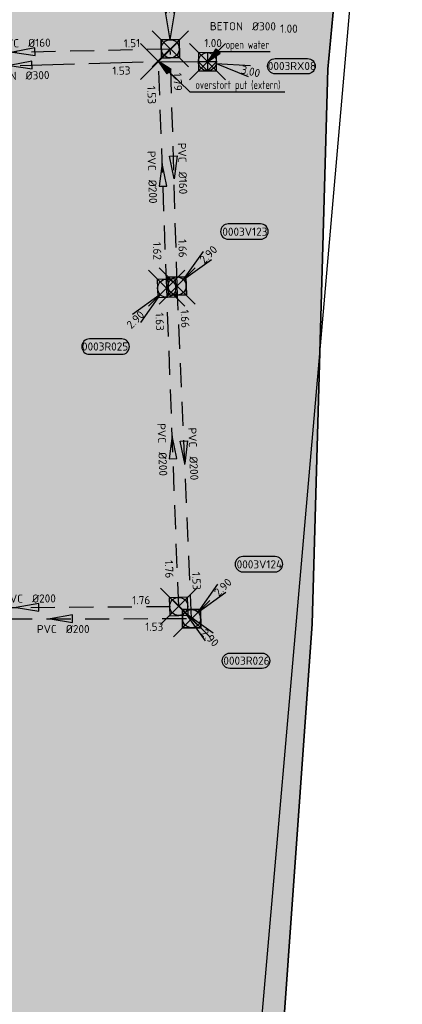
# Model space of a CAD drawing. Header units: metres. Extents: x 153214 to 171403, y 455965 to 463272.
# Tile 50 of 75: x 159000 to 159064, y 460208 to 460371. Entities that reach past the tile are written whole.
import ezdxf
from ezdxf.enums import TextEntityAlignment as Align

# ---------------------------------------------------------------- set-up
doc = ezdxf.new("R2010")
doc.units = ezdxf.units.M
doc.header["$PDMODE"] = 3
doc.header["$PDSIZE"] = 3
for name, pattern in [('RI-DWA_PVC-SO', [6.4, 4, -2.4]), ('RI-HWA_BETON-SO', [11.4, 9, -2.4]), ('RI-HWA_PVC-SO', [6.4, 4, -2.4])]:
    doc.linetypes.add(name, pattern=pattern)
doc.layers.get('0').update_dxf_attribs({"lineweight": 25})
doc.layers.get('defpoints').update_dxf_attribs({"lineweight": 25})
for name, color, linetype in [('2025 hatch', 41, 'Continuous'), ('B-OI-RI-DWA_PUTNUMMER-S', 38, 'Continuous'), ('B-OI-RI-DWA_RIOOLLEIDING_PVC_160-G', 38, 'RI-DWA_PVC-SO'), ('B-OI-RI-DWA_RIOOLLEIDING_PVC_200-G', 38, 'RI-DWA_PVC-SO'), ('B-OI-RI-HWA_OVERSTORTLEIDING_BETON_300-G', 154, 'RI-HWA_BETON-SO'), ('B-OI-RI-HWA_PUTNUMMER-S', 154, 'Continuous'), ('B-OI-RI-HWA_RIOOLLEIDING_BETON_300-G', 154, 'RI-HWA_BETON-SO'), ('B-OI-RI-HWA_RIOOLLEIDING_PVC_200-G', 154, 'RI-HWA_PVC-SO'), ('B-OI-RI-HWA_RIOOLPUT_OVERSTORTPUT-S', 154, 'Continuous'), ('B-OI-T15-OPMERKINGEN', 124, 'Continuous'), ('B-RI-AP', 1, 'Continuous')]:
    doc.layers.add(name, color=color, linetype=linetype)
for name, color, linetype, lineweight in [('B-OI-RI-DWA_RIOOLPUT_INSPECTIEPUT-S', 38, 'Continuous', 25), ('B-OI-RI-DWA_STROOMRICHTING-S', 38, 'Continuous', 25), ('B-OI-RI-HWA_RIOOLPUT_INSPECTIEPUT-S', 154, 'Continuous', 25), ('B-OI-RI-HWA_STROOMRICHTING-S', 154, 'Continuous', 25), ('N-WE-RI-GRENS_WERK-G', 11, 'XX-WERKGRENS 1', 35)]:
    doc.layers.add(name, color=color, linetype=linetype, lineweight=lineweight)
for name, color, linetype, plot in [('externe overstort', 7, 'Continuous', False), ('inspectieput', 7, 'Continuous', False), ('uitlaatconstructie', 7, 'Continuous', False)]:
    doc.layers.add(name, color=color, linetype=linetype, plot=plot)
doc.styles.add('NLCS-ISO', font='isocpeur.ttf')
doc.styles.add('NLCS-ISO-M750-T18_CURSIEF', font='NLCS-ISO.ttf', dxfattribs={"oblique": 15, "height": 1.35})
doc.linetypes.add('XX-WERKGRENS 1', pattern='A,0,[137,NLCS.SHX,S=0.05,R=0,X=-0.55,Y=-0.675],-3', length=3)

# ---------------------------------------------------------------- blocks, each defined once
blk = doc.blocks.new('*U58')
at = {"ltscale": 0.1}
blk.add_hatch(color=256, dxfattribs=at).paths.add_polyline_path([(-2.5, 0), (2.5, -0.83), (2.5, 0.83)])
at = {"ltscale": 0.1, "flags": 128}
blk.add_lwpolyline([(-2.5, 0), (2.5, -0.83), (2.5, 0.83)], close=True, dxfattribs=at)
at = {"ltscale": 0.1, "style": 'NLCS-ISO'}
for tag, p in [('BOBL', (-23.1, 0)), ('MAT', (-1, 0.5))]:
    blk.add_attdef(tag, text='', height=1.8, dxfattribs=at).set_placement(p, align=Align.BOTTOM_RIGHT)
for tag, p in [('DIA', (1, 0.5)), ('BOBR', (22.15, -0.01))]:
    blk.add_attdef(tag, text='', height=1.8, dxfattribs=at).set_placement(p, align=Align.BOTTOM_LEFT)
at = {"layer": 'defpoints', "ltscale": 0.1, "style": 'NLCS-ISO', "flags": 1}
blk.add_attdef('JVA', text='', height=1.8, dxfattribs=at).set_placement((0, -1), align=Align.TOP_CENTER)
blk = doc.blocks.new('*U88')
at = {"ltscale": 0.1}
blk.add_hatch(color=256, dxfattribs=at).paths.add_polyline_path([(-2.5, 0), (2.5, -0.83), (2.5, 0.83)])
at = {"ltscale": 0.1, "flags": 128}
blk.add_lwpolyline([(-2.5, 0), (2.5, -0.83), (2.5, 0.83)], close=True, dxfattribs=at)
at = {"ltscale": 0.1, "style": 'NLCS-ISO'}
for tag, p in [('BOBL', (-19.51, -3.24)), ('MAT', (-1, -3.74))]:
    blk.add_attdef(tag, text='', height=1.8, dxfattribs=at).set_placement(p, align=Align.BOTTOM_RIGHT)
for tag, p in [('DIA', (1, -3.74)), ('BOBR', (18.56, -3.24))]:
    blk.add_attdef(tag, text='', height=1.8, dxfattribs=at).set_placement(p, align=Align.BOTTOM_LEFT)
at = {"layer": 'defpoints', "ltscale": 0.1, "style": 'NLCS-ISO', "flags": 1}
blk.add_attdef('JVA', text='', height=1.8, dxfattribs=at).set_placement((0, -1), align=Align.TOP_CENTER)
blk = doc.blocks.new('*U94')
at = {"ltscale": 0.1}
blk.add_hatch(color=256, dxfattribs=at).paths.add_polyline_path([(-2.5, 0), (2.5, -0.83), (2.5, 0.83)])
at = {"ltscale": 0.1, "flags": 128}
blk.add_lwpolyline([(-2.5, 0), (2.5, -0.83), (2.5, 0.83)], close=True, dxfattribs=at)
at = {"ltscale": 0.1, "style": 'NLCS-ISO'}
for tag, p in [('BOBL', (-21.17, -3.24)), ('MAT', (-1, -3.74))]:
    blk.add_attdef(tag, text='', height=1.8, dxfattribs=at).set_placement(p, align=Align.BOTTOM_RIGHT)
for tag, p in [('DIA', (1, -3.74)), ('BOBR', (20.23, -3.23))]:
    blk.add_attdef(tag, text='', height=1.8, dxfattribs=at).set_placement(p, align=Align.BOTTOM_LEFT)
at = {"layer": 'defpoints', "ltscale": 0.1, "style": 'NLCS-ISO', "flags": 1}
blk.add_attdef('JVA', text='', height=1.8, dxfattribs=at).set_placement((0, -1), align=Align.TOP_CENTER)
blk = doc.blocks.new('*U379')
at = {"ltscale": 0.1, "style": 'NLCS-ISO'}
for tag, p in [('MAT', (-1, 0.5)), ('BOBL', (-5.66, -3.24))]:
    blk.add_attdef(tag, text='', height=1.8, dxfattribs=at).set_placement(p, align=Align.BOTTOM_RIGHT)
for tag, p in [('DIA', (1, 0.5)), ('BOBR', (7.22, 0))]:
    blk.add_attdef(tag, text='', height=1.8, dxfattribs=at).set_placement(p, align=Align.BOTTOM_LEFT)
at = {"layer": 'defpoints', "ltscale": 0.1, "style": 'NLCS-ISO', "flags": 1}
blk.add_attdef('JVA', text='', height=1.8, dxfattribs=at).set_placement((0, -1), align=Align.TOP_CENTER)
blk = doc.blocks.new('*U229')
at = {"ltscale": 0.1}
blk.add_hatch(color=256, dxfattribs=at).paths.add_polyline_path([(-2.5, 0), (2.5, -0.83), (2.5, 0.83)])
at = {"ltscale": 0.1, "flags": 128}
blk.add_lwpolyline([(-2.5, 0), (2.5, -0.83), (2.5, 0.83)], close=True, dxfattribs=at)
at = {"ltscale": 0.1, "style": 'NLCS-ISO'}
for tag, p in [('BOBL', (-25.86, -3.24)), ('MAT', (-1, -3.74))]:
    blk.add_attdef(tag, text='', height=1.8, dxfattribs=at).set_placement(p, align=Align.BOTTOM_RIGHT)
for tag, p in [('DIA', (1, -3.74)), ('BOBR', (24.91, -3.23))]:
    blk.add_attdef(tag, text='', height=1.8, dxfattribs=at).set_placement(p, align=Align.BOTTOM_LEFT)
at = {"layer": 'defpoints', "ltscale": 0.1, "style": 'NLCS-ISO', "flags": 1}
blk.add_attdef('JVA', text='', height=1.8, dxfattribs=at).set_placement((0, -1), align=Align.TOP_CENTER)
blk = doc.blocks.new('*U269')
at = {"ltscale": 0.1}
blk.add_hatch(color=256, dxfattribs=at).paths.add_polyline_path([(2.5, 0), (-2.5, -0.83), (-2.5, 0.83)])
at = {"ltscale": 0.1, "flags": 128}
blk.add_lwpolyline([(2.5, 0), (-2.5, -0.83), (-2.5, 0.83)], close=True, dxfattribs=at)
at = {"ltscale": 0.1, "style": 'NLCS-ISO'}
for tag, p in [('BOBL', (-16.89, 0)), ('MAT', (-1, 0.5))]:
    blk.add_attdef(tag, text='', height=1.8, dxfattribs=at).set_placement(p, align=Align.BOTTOM_RIGHT)
for tag, p in [('DIA', (1, 0.5)), ('BOBR', (15.95, 0))]:
    blk.add_attdef(tag, text='', height=1.8, dxfattribs=at).set_placement(p, align=Align.BOTTOM_LEFT)
at = {"layer": 'defpoints', "ltscale": 0.1, "style": 'NLCS-ISO', "flags": 1}
blk.add_attdef('JVA', text='', height=1.8, dxfattribs=at).set_placement((0, -1), align=Align.TOP_CENTER)
blk = doc.blocks.new('*U270')
at = {"ltscale": 0.1}
blk.add_hatch(color=256, dxfattribs=at).paths.add_polyline_path([(2.5, 0), (-2.5, -0.83), (-2.5, 0.83)])
at = {"ltscale": 0.1, "flags": 128}
blk.add_lwpolyline([(2.5, 0), (-2.5, -0.83), (-2.5, 0.83)], close=True, dxfattribs=at)
at = {"ltscale": 0.1, "style": 'NLCS-ISO'}
for tag, p in [('BOBL', (-27.46, 0)), ('MAT', (-1, 0.5))]:
    blk.add_attdef(tag, text='', height=1.8, dxfattribs=at).set_placement(p, align=Align.BOTTOM_RIGHT)
for tag, p in [('DIA', (1, 0.5)), ('BOBR', (26.52, -0.01))]:
    blk.add_attdef(tag, text='', height=1.8, dxfattribs=at).set_placement(p, align=Align.BOTTOM_LEFT)
at = {"layer": 'defpoints', "ltscale": 0.1, "style": 'NLCS-ISO', "flags": 1}
blk.add_attdef('JVA', text='', height=1.8, dxfattribs=at).set_placement((0, -1), align=Align.TOP_CENTER)
blk = doc.blocks.new('*U273')
at = {"ltscale": 0.1}
blk.add_hatch(color=256, dxfattribs=at).paths.add_polyline_path([(-2.5, 0), (2.5, -0.83), (2.5, 0.83)])
at = {"ltscale": 0.1, "flags": 128}
blk.add_lwpolyline([(-2.5, 0), (2.5, -0.83), (2.5, 0.83)], close=True, dxfattribs=at)
at = {"ltscale": 0.1, "style": 'NLCS-ISO'}
for tag, p in [('BOBL', (-24.1, 0)), ('MAT', (-1, 0.5))]:
    blk.add_attdef(tag, text='', height=1.8, dxfattribs=at).set_placement(p, align=Align.BOTTOM_RIGHT)
for tag, p in [('DIA', (1, 0.5)), ('BOBR', (23.15, -0.01))]:
    blk.add_attdef(tag, text='', height=1.8, dxfattribs=at).set_placement(p, align=Align.BOTTOM_LEFT)
at = {"layer": 'defpoints', "ltscale": 0.1, "style": 'NLCS-ISO', "flags": 1}
blk.add_attdef('JVA', text='', height=1.8, dxfattribs=at).set_placement((0, -1), align=Align.TOP_CENTER)
blk = doc.blocks.new('*U289')
at = {"ltscale": 0.1}
blk.add_hatch(color=256, dxfattribs=at).paths.add_polyline_path([(-2.5, 0), (2.5, -0.83), (2.5, 0.83)])
at = {"ltscale": 0.1, "flags": 128}
blk.add_lwpolyline([(-2.5, 0), (2.5, -0.83), (2.5, 0.83)], close=True, dxfattribs=at)
at = {"ltscale": 0.1, "style": 'NLCS-ISO'}
for tag, p in [('BOBL', (-15.73, -3.24)), ('MAT', (-1, -3.74))]:
    blk.add_attdef(tag, text='', height=1.8, dxfattribs=at).set_placement(p, align=Align.BOTTOM_RIGHT)
for tag, p in [('DIA', (1, -3.74)), ('BOBR', (14.79, -3.24))]:
    blk.add_attdef(tag, text='', height=1.8, dxfattribs=at).set_placement(p, align=Align.BOTTOM_LEFT)
at = {"layer": 'defpoints', "ltscale": 0.1, "style": 'NLCS-ISO', "flags": 1}
blk.add_attdef('JVA', text='', height=1.8, dxfattribs=at).set_placement((0, -1), align=Align.TOP_CENTER)
blk = doc.blocks.new('B-SRI-PUT_DWA-SO')
at = {"flags": 128}
blk.add_lwpolyline([(-2, 2), (2, 2), (2, -2), (-2, -2)], close=True, dxfattribs=at)
at = {"lineweight": -3, "flags": 128}
blk.add_lwpolyline([(2, -2), (2, 2), (-2, 2), (-2, -2)], close=True, dxfattribs=at)
at = {"lineweight": -3}
blk.add_circle((0, 0), 2, dxfattribs=at)
blk = doc.blocks.new('*U367')
for q in [(5.83, 7.6), (7.6, 5.83)]:
    blk.add_line((1.41, 1.41), q)
blk.add_lwpolyline([(18.48, 13.72), (11.32, 13.72, 1), (11.32, 10.34), (18.48, 10.34, 1)], format="xyb", close=True)
at = {"ltscale": 0.1, "style": 'NLCS-ISO'}
blk.add_attdef('PUTHGT', text='', height=1.8, rotation=45, dxfattribs=at).set_placement((5.39, 5.43), align=Align.MIDDLE_LEFT)
blk.add_attdef('PUTNR', text='', height=1.8, dxfattribs=at).set_placement((15, 12), align=Align.MIDDLE_CENTER)
blk = doc.blocks.new('*U969')
for q in [(-1.25, 9.5), (1.25, 9.5)]:
    blk.add_line((0, 2), q)
blk.add_lwpolyline([(18.48, 13.72), (11.32, 13.72, 1), (11.32, 10.34), (18.48, 10.34, 1)], format="xyb", close=True)
at = {"ltscale": 0.1, "style": 'NLCS-ISO'}
blk.add_attdef('PUTHGT', text='', height=1.8, rotation=90, dxfattribs=at).set_placement((-0.03, 7.65), align=Align.MIDDLE_LEFT)
blk.add_attdef('PUTNR', text='', height=1.8, dxfattribs=at).set_placement((15, 12), align=Align.MIDDLE_CENTER)
blk = doc.blocks.new('B-SRI-PUT_OVERSTORT-SO')
for p, q in [((0, 2), (-2, 0)), ((-2, 0), (2, 0)), ((0, -2), (0, 2)), ((2, 0), (0, 2))]:
    blk.add_line(p, q)
blk.add_lwpolyline([(-2, -2), (2, -2), (2, 2), (-2, 2)], close=True)
blk.add_circle((0, 0), 2)
blk = doc.blocks.new('*U444')
for q in [(9, -3.28), (9.54, -0.84)]:
    blk.add_line((1.95, -0.43), q)
blk.add_lwpolyline([(22.16, -2.68), (15, -2.68, -1), (15, 0.7), (22.16, 0.7, -1)], format="xyb", close=True)
at = {"ltscale": 0.1, "style": 'NLCS-ISO'}
blk.add_attdef('PUTNR', text='', height=1.8, dxfattribs=at).set_placement((18.69, 0.84), align=Align.MIDDLE_CENTER)
blk.add_attdef('PUTHGT', text='', height=1.8, rotation=347.4688, dxfattribs=at).set_placement((7.46, -1.69), align=Align.MIDDLE_LEFT)
blk = doc.blocks.new('B-SRI-PUT_HWA-SO')
at = {"lineweight": -3, "flags": 128}
blk.add_lwpolyline([(-2, -2), (2, -2), (2, 2), (-2, 2)], close=True, dxfattribs=at)
at = {"lineweight": -3}
blk.add_circle((0, 0), 2, dxfattribs=at)
blk = doc.blocks.new('*U368')
for q in [(5.83, -7.6), (7.6, -5.83)]:
    blk.add_line((1.41, -1.41), q)
blk.add_lwpolyline([(18.48, -13.72), (11.32, -13.72, -1), (11.32, -10.34), (18.48, -10.34, -1)], format="xyb", close=True)
at = {"ltscale": 0.1, "style": 'NLCS-ISO'}
blk.add_attdef('PUTHGT', text='', height=1.8, rotation=315, dxfattribs=at).set_placement((5.39, -5.43), align=Align.MIDDLE_LEFT)
blk.add_attdef('PUTNR', text='', height=1.8, dxfattribs=at).set_placement((15, -10.2), align=Align.MIDDLE_CENTER)
blk = doc.blocks.new('*U954')
for q in [(-7.6, -5.83), (-5.83, -7.6)]:
    blk.add_line((-1.41, -1.41), q)
blk.add_lwpolyline([(-17.1, -14.62), (-9.95, -14.62, 1), (-9.95, -11.23), (-17.1, -11.23, 1)], format="xyb", close=True)
at = {"ltscale": 0.1, "style": 'NLCS-ISO'}
blk.add_attdef('PUTHGT', text='', height=1.8, rotation=45, dxfattribs=at).set_placement((-8.44, -8.48), align=Align.MIDDLE_LEFT)
blk.add_attdef('PUTNR', text='', height=1.8, dxfattribs=at).set_placement((-13.63, -11.09), align=Align.MIDDLE_CENTER)

msp = doc.modelspace()

# ---------------------------------------------------------------- hatches: boundary and pattern name
at = {"layer": '2025 hatch', "transparency": 33554559}
h = msp.add_hatch(color=256, dxfattribs=at)
h.dxf.hatch_style = 1
h.paths.add_polyline_path([(159077.62, 460637.99), (159096.81, 460899.87), (158916.01, 460923.23), (158728.53, 460940.58), (158648.07, 460952.21), (158505.67, 460962.09), (158443.15, 460966.04), (158437.59, 460930.28), (158417.94, 460803.32), (158405.79, 460653.47), (158403.54, 460424.19), (158224.71, 460467.81), (158223.62, 460431.46), (158205.99, 460326.23), (158208, 460209.19), (158333.86, 460034.55), (158673.49, 460044.25), (158690.12, 459907.56), (158701.58, 459662.33), (158981.45, 459660.79), (159001.96, 459738.54), (159036.42, 459986.73), (159035.05, 460076.51), (159048.95, 460271.09), (159051.55, 460363.07), (159057.51, 460426.77)])

# ---------------------------------------------------------------- linework, layer by layer
at = {"layer": 'B-OI-RI-DWA_RIOOLLEIDING_PVC_160-G'}
for p in [(158976.77, 460365.42), (159026.54, 460327.1)]:
    msp.add_line(p, (159025.41, 460366.43), dxfattribs=at)
at = {"layer": 'B-OI-RI-DWA_RIOOLLEIDING_PVC_200-G'}
for p, q in [((159028.95, 460271.95), (159026.54, 460327.1)), ((158985.68, 460271.92), (159028.95, 460271.95))]:
    msp.add_line(p, q, dxfattribs=at)
at = {"layer": 'B-OI-RI-HWA_OVERSTORTLEIDING_BETON_300-G'}
msp.add_line((159023.46, 460364.32), (159031.58, 460364.29), dxfattribs=at)
at = {"layer": 'B-OI-RI-HWA_RIOOLLEIDING_BETON_300-G'}
msp.add_line((158977.71, 460363.05), (159023.46, 460364.32), dxfattribs=at)
at = {"layer": 'B-OI-RI-HWA_RIOOLLEIDING_PVC_200-G'}
for p, q in [((159024.81, 460326.74), (159023.46, 460364.32)), ((159026.8, 460273.98), (159024.81, 460326.74)), ((158976.65, 460273.66), (159026.8, 460273.98))]:
    msp.add_line(p, q, dxfattribs=at)
at = {"layer": 'B-RI-AP', "flags": 128}
for points in [[(159031.58, 460364.29), (159033.71, 460365.7), (159032.99, 460366.42), (159031.58, 460364.29), (159033.11, 460366.3), (159033.23, 460366.18), (159031.58, 460364.29), (159033.47, 460365.94), (159033.59, 460365.82), (159031.58, 460364.29), (159033.29, 460366), (159041.99, 460366)], [(159023.41, 460364.38), (159024.86, 460362.28), (159025.57, 460363.01), (159023.41, 460364.38), (159025.45, 460362.89), (159025.33, 460362.77), (159023.41, 460364.38), (159025.09, 460362.52), (159024.98, 460362.4), (159023.41, 460364.38), (159028.66, 460359.32), (159044.42, 460359.32)]]:
    msp.add_lwpolyline(points, dxfattribs=at)
at = {"layer": 'defpoints', "color": 6, "flags": 128}
msp.add_lwpolyline([(159017.35, 459939.31), (159060.09, 460428.84)], dxfattribs=at)
at = {"layer": 'externe overstort'}
msp.add_point((159023.46, 460364.32), dxfattribs=at)
at = {"layer": 'inspectieput'}
for p in [(159025.41, 460366.43), (159024.81, 460326.74), (159026.54, 460327.1), (159026.8, 460273.98), (159028.95, 460271.95)]:
    msp.add_point(p, dxfattribs=at)
at = {"layer": 'N-WE-RI-GRENS_WERK-G', "ltscale": 0.5, "flags": 128}
msp.add_lwpolyline([(158443.15, 460966.04), (158505.67, 460962.09), (158648.07, 460952.21), (158728.53, 460940.58), (158916.01, 460923.23), (159096.81, 460899.87), (159077.62, 460637.99), (159057.51, 460426.77), (159051.55, 460363.07), (159048.95, 460271.09), (159035.05, 460076.51), (159036.42, 459986.73), (159001.96, 459738.54), (158981.45, 459660.79), (158701.58, 459662.33), (158690.12, 459907.56), (158673.49, 460044.25), (158333.86, 460034.55), (158208, 460209.19), (158205.99, 460326.23), (158223.62, 460431.46), (158224.71, 460467.81), (158403.54, 460424.19), (158405.79, 460653.47), (158417.94, 460803.32), (158437.59, 460930.28), (158443.15, 460966.04)], dxfattribs=at)
at = {"layer": 'uitlaatconstructie'}
msp.add_point((159031.58, 460364.29), dxfattribs=at)

# ---------------------------------------------------------------- block references
at = {"layer": 'B-OI-RI-DWA_PUTNUMMER-S', "xscale": 0.75, "yscale": 0.75, "zscale": 0.75}
for name, p, values in [('*U969', (159025.41, 460366.43), {'PUTNR': '0003V122', 'PUTHGT': '3.40'}), ('*U367', (159026.54, 460327.1), {'PUTNR': '0003V123', 'PUTHGT': '2.90'}), ('*U367', (159028.95, 460271.95), {'PUTNR': '0003V124', 'PUTHGT': '2.90'})]:
    msp.add_blockref(name, p, dxfattribs=at).add_auto_attribs(values)
at = {"layer": 'B-OI-RI-DWA_RIOOLPUT_INSPECTIEPUT-S', "xscale": 0.75, "yscale": 0.75, "zscale": 0.75}
for p, rotation in [((159025.41, 460366.43), 181.1906686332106), ((159026.54, 460327.1), 91.64572653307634), ((159028.95, 460271.95), 180.0410456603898)]:
    msp.add_blockref('B-SRI-PUT_DWA-SO', p, dxfattribs=dict(at, rotation=rotation))
at = {"layer": 'B-OI-RI-DWA_STROOMRICHTING-S', "xscale": 0.75, "yscale": 0.75, "zscale": 0.75}
for name, p, rotation, values in [('*U58', (159001.09, 460365.92), 1.190668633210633, {'MAT': 'PVC', 'DIA': '%%c160', 'BOBL': '1.35', 'BOBR': '1.51'}), ('*U269', (159025.98, 460346.77), 271.6457265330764, {'MAT': 'PVC', 'DIA': '%%c160', 'BOBL': '1.79', 'BOBR': '1.66'}), ('*U270', (159027.75, 460299.53), 272.5053326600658, {'MAT': 'PVC', 'DIA': '%%c200', 'BOBL': '1.66', 'BOBR': '1.53'}), ('*U88', (159007.32, 460271.94), 0.04104566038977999, {'MAT': 'PVC', 'DIA': '%%c200', 'BOBL': '1.43', 'BOBR': '1.53'})]:
    msp.add_blockref(name, p, dxfattribs=dict(at, rotation=rotation)).add_auto_attribs(values)
at = {"layer": 'B-OI-RI-HWA_PUTNUMMER-S'}
ref = msp.add_blockref('*U444', (159031.58, 460364.29), dxfattribs=dict(at, xscale=0.75, yscale=0.75, zscale=0.75))
ref.add_attrib('PUTNR', '0003RX08', dxfattribs={"layer": '0', "ltscale": 0.1, "height": 1.35, "style": 'NLCS-ISO'}).set_placement((159045.6, 460363.58), align=Align.MIDDLE_CENTER)
ref.add_attrib('PUTHGT', '3.00', dxfattribs={"layer": '0', "ltscale": 0.1, "height": 1.35, "rotation": 347.4688, "style": 'NLCS-ISO'}).set_placement((159037.18, 460363.03), align=Align.MIDDLE_LEFT)
ref = msp.add_blockref('*U954', (159024.81, 460326.74), dxfattribs=dict(at, xscale=0.75, yscale=0.75, zscale=0.75))
ref.add_attrib('PUTNR', '0003R025', dxfattribs={"layer": '0', "ltscale": 0.1, "height": 1.35, "style": 'NLCS-ISO'}).set_placement((159014.59, 460317.07), align=Align.MIDDLE_CENTER)
ref.add_attrib('PUTHGT', '2.90', dxfattribs={"layer": '0', "ltscale": 0.1, "height": 1.35, "rotation": 45, "style": 'NLCS-ISO'}).set_placement((159018.47, 460320.37), align=Align.MIDDLE_LEFT)
ref = msp.add_blockref('*U368', (159026.8, 460273.98), dxfattribs=dict(at, xscale=0.75, yscale=0.75, zscale=0.75))
ref.add_attrib('PUTNR', '0003R026', dxfattribs={"layer": '0', "ltscale": 0.1, "height": 1.35, "style": 'NLCS-ISO'}).set_placement((159038.05, 460264.98), align=Align.MIDDLE_CENTER)
ref.add_attrib('PUTHGT', '2.90', dxfattribs={"layer": '0', "ltscale": 0.1, "height": 1.35, "rotation": 315, "style": 'NLCS-ISO'}).set_placement((159030.84, 460269.91), align=Align.MIDDLE_LEFT)
at = {"layer": 'B-OI-RI-HWA_RIOOLPUT_INSPECTIEPUT-S', "xscale": 0.75, "yscale": 0.75, "zscale": 0.75}
for p, rotation in [((159024.81, 460326.74), 272.1634735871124), ((159026.8, 460273.98), 92.16347358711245)]:
    msp.add_blockref('B-SRI-PUT_HWA-SO', p, dxfattribs=dict(at, rotation=rotation))
at = {"layer": 'B-OI-RI-HWA_RIOOLPUT_OVERSTORTPUT-S', "xscale": 0.75, "yscale": 0.75, "zscale": 0.75, "rotation": 179.8165864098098}
msp.add_blockref('B-SRI-PUT_OVERSTORT-SO', (159031.58, 460364.29), dxfattribs=at)
at = {"layer": 'B-OI-RI-HWA_STROOMRICHTING-S'}
for name, p, xscale, yscale, zscale, rotation, values in [('*U379', (159038.22, 460368.71), 0.7499999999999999, 0.7499999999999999, 0.7499999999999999, 359.8165864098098, {'MAT': 'BETON', 'DIA': '%%c300', 'BOBL': '1.00', 'BOBR': '1.00'}), ('*U94', (159000.59, 460363.69), 0.75, 0.75, 0.75, 1.586447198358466, {'MAT': 'BETON', 'DIA': '%%c300', 'BOBL': '1.44', 'BOBR': '1.53'}), ('*U289', (159024.13, 460345.53), 0.75, 0.75, 0.75, 272.0525861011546, {'MAT': 'PVC', 'DIA': '%%c200', 'BOBL': '1.53', 'BOBR': '1.62'}), ('*U229', (159025.8, 460300.36), 0.75, 0.75, 0.75, 272.1634735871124, {'MAT': 'PVC', 'DIA': '%%c200', 'BOBL': '1.63', 'BOBR': '1.76'}), ('*U273', (159001.73, 460273.82), 0.75, 0.75, 0.75, 0.3655912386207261, {'MAT': 'PVC', 'DIA': '%%c200', 'BOBL': '1.65', 'BOBR': '1.76'})]:
    msp.add_blockref(name, p, dxfattribs=dict(at, xscale=xscale, yscale=yscale, zscale=zscale, rotation=rotation)).add_auto_attribs(values)

# ---------------------------------------------------------------- texts
at = {"layer": 'B-OI-T15-OPMERKINGEN', "style": 'NLCS-ISO-M750-T18_CURSIEF', "width": 0.8}
for s, p in [('open water', (159034.6, 460366.45)), ('overstort put (extern)', (159029.57, 460359.78))]:
    msp.add_text(s, height=1.35, dxfattribs=at).set_placement(p)

doc.saveas('drawing.dxf')
